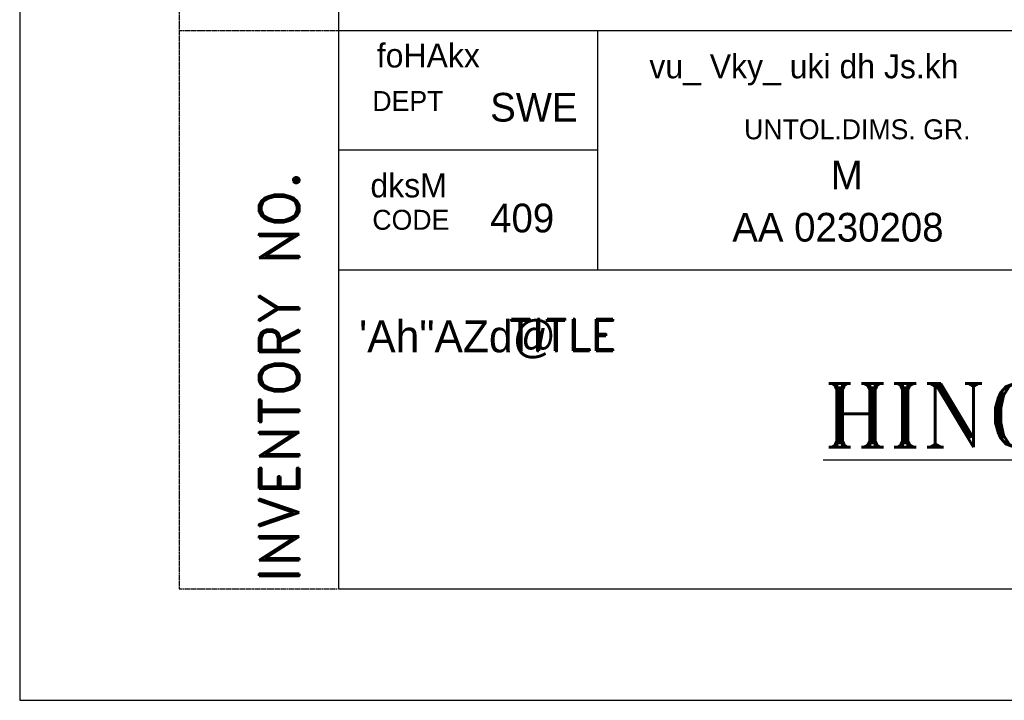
# Model space of a CAD drawing. Extents: x 805 to 1855, y 1749 to 3234.
# Tile 1 of 6: x 805 to 1114, y 1749 to 1962. Entities that reach past the tile are written whole.
import ezdxf

# ---------------------------------------------------------------- set-up
doc = ezdxf.new("R2010")
doc.units = 0
doc.header["$LTSCALE"] = 0.5
doc.linetypes.add('DASHED', pattern=[0.75, 0.5, -0.25])
doc.layers.get('0').update_dxf_attribs({"linetype": 'CONTINUOUS'})
doc.layers.get('DEFPOINTS').update_dxf_attribs({"linetype": 'CONTINUOUS'})
doc.layers.add('TEXT', color=3, linetype='CONTINUOUS')
doc.styles.add('HINDI', font='hindi')
doc.styles.add('ROMAND', font='romand', dxfattribs={"height": 3})
doc.styles.add('ROMANT', font='romant.shx', dxfattribs={"width": 0.9, "height": 42})
doc.dimstyles.get("Standard").update_dxf_attribs({"dimscale": 5, "dimtxt": 2.5, "dimasz": 2.5, "dimexe": 1.5, "dimexo": 1, "dimtad": 1, "dimdec": 4, "dimzin": 9, "dimdsep": 46, "dimtxsty": 'Standard', "dimcen": 2.5, "dimclrd": 1, "dimclre": 1, "dimclrt": 1, "dimadec": 0, "dimazin": 0, "dimtfac": 1, "dimtdec": 4, "dimtmove": 0, "dimatfit": 3, "dimfxl": 0, "dimtolj": 1, "dimtzin": 9, "dimarcsym": 0})

# ---------------------------------------------------------------- blocks, each defined once
blk = doc.blocks.new('*D117')
at = {"color": 1, "lineweight": -2}
for p, q in [((1311.24, 2350.41), (1311.24, 2329.7)), ((1311.24, 2329.7), (1330.18, 2304.7)), ((1330.18, 2304.7), (1330.18, 2243.24))]:
    blk.add_line(p, q, dxfattribs=at)
at = {"layer": 'DEFPOINTS', "color": 0}
for p in [(1311.24, 2355.41), (1330.18, 2279.7), (805.16, 1748.64)]:
    blk.add_point(p, dxfattribs=at)
at = {"color": 1, "insert": (1320.8, 2259.91), "char_height": 12.5, "attachment_point": 5, "rotation": 90}
blk.add_mtext('\\A1;14.5', dxfattribs=at)

msp = doc.modelspace()

# ---------------------------------------------------------------- linework, layer by layer
for p, q in [((805.16376, 3233.63897), (805.16376, 1748.63897)), ((905.16376, 3198.63897), (905.16376, 1783.63897)), ((905.16376, 1958.63897), (1820.16376, 1958.63897)), ((986.52372, 1883.63897), (986.52372, 1958.63897)), ((986.52372, 1921.13897), (905.16376, 1921.13897)), ((905.16376, 1883.63897), (1820.16376, 1883.63897)), ((905.19973, 1783.63897), (1820.16376, 1783.63897)), ((805.16376, 1748.63897), (1855.16376, 1748.63897))]:
    msp.add_line(p, q)
at = {"linetype": 'DASHED'}
for p, q in [((855.16376, 2333.63897), (855.16376, 1783.63897)), ((855.16376, 1958.63897), (905.16376, 1958.63897)), ((855.16376, 1783.63897), (904.7304, 1783.63897))]:
    msp.add_line(p, q, dxfattribs=at)

# ---------------------------------------------------------------- texts
for s, height, style, p in [('foHAkx', 7.5, 'HINDI', (917.19179, 1947.07859)), ('dksM', 7.5, 'HINDI', (915.18935, 1906.33468)), ('\'Ah"AZd@', 10, 'HINDI', (911.62304, 1857.76105)), ('%%uHINGE BRACKET', 20, 'ROMANT', (1057.22882, 1827.99663))]:
    msp.add_text(s, height=height, dxfattribs=dict(style=style)).set_placement(p)
at = {"color": 11, "style": 'HINDI'}
msp.add_text('vu_ Vky_ uki dh Js.kh', height=7.5, dxfattribs=at).set_placement((1002.68571, 1943.67949))
at = {"layer": 'TEXT'}
for s, height, p in [('DEPT', 6.25, (915.79414, 1933.42063)), ('SWE', 9, (952.75483, 1930.10599)), ('UNTOL.DIMS. GR.', 6.25, (1032.40318, 1924.56016)), ('409', 9, (952.75483, 1895.36599)), ('CODE', 6.25, (915.79414, 1896.18469))]:
    msp.add_text(s, height=height, dxfattribs=at).set_placement(p)
at = {"layer": 'TEXT', "color": 7}
for s, p in [('M', (1059.58805, 1908.82724)), ('AA 0230208', (1028.71544, 1892.47809))]:
    msp.add_text(s, height=9, dxfattribs=at).set_placement(p)
at = {"layer": 'TEXT', "style": 'ROMAND'}
msp.add_text('INVENTORY NO. ', height=12.5, rotation=90, dxfattribs=at).set_placement((892.80159, 1785.56839))
msp.add_text('TITLE', height=10, dxfattribs=at).set_placement((958.60932, 1858.19884))

# ---------------------------------------------------------------- dimensions: what is measured, and where the dimension line sits
dim = msp.add_ordinate_dim(feature_location=(1311.23906, 2355.41414), offset=(18.93874, -75.71225), dtype=1, origin=(805.16376, 1748.63897), text='14.5', dimstyle='Standard', override={"dimtmove": 1})
dim.commit()
dim.dimension.update_dxf_attribs({"geometry": '*D117', "text_midpoint": (1320.8028, 2259.91023)})

doc.saveas('drawing.dxf')
